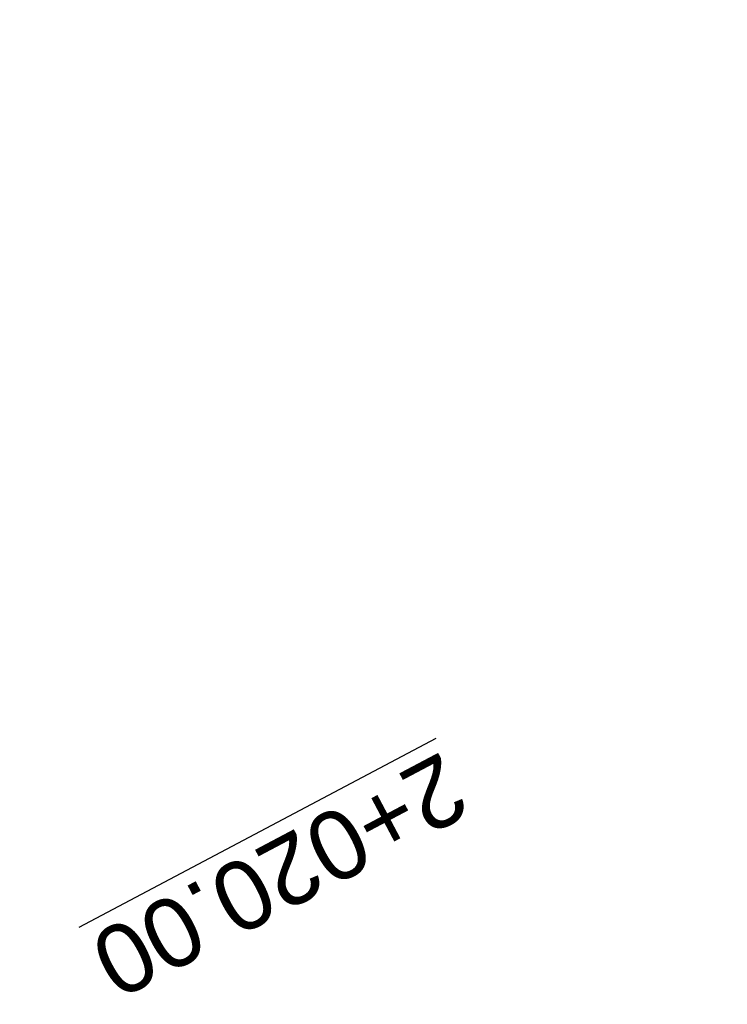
# Model space of a CAD drawing. Header units: metres. Extents: x 7529682 to 7533711, y 5721195 to 5727842.
# Tile 117 of 232: x 7530665 to 7530678, y 5726017 to 5726035. Entities that reach past the tile are written whole.
import ezdxf

# ---------------------------------------------------------------- set-up
doc = ezdxf.new("R2010")
doc.units = ezdxf.units.M
doc.layers.add('D-hatch-ciag-pieszo-rowerowy', color=7, linetype='Continuous', lineweight=13, true_color=0xff9f80)
doc.layers.add('D-przekroje-pop', color=7, linetype='Continuous', lineweight=50, true_color=0x000099)
doc.styles.get("Standard").update_dxf_attribs({"font": 'arial.ttf'})

msp = doc.modelspace()

# ---------------------------------------------------------------- hatches: boundary and pattern name
at = {"layer": 'D-hatch-ciag-pieszo-rowerowy'}
h = msp.add_hatch(dxfattribs=at)
h.set_pattern_fill('ANSI37', color=256, scale=0.15, style=0)
h.set_pattern_definition([(45, (0, 0), (-0.3367596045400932, 0.3367596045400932), []), (135, (0, 0), (-0.3367596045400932, -0.3367596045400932), [])])
h.paths.add_polyline_path([(7530664.910117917, 5726005.013743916, 0.005149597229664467), (7530662.074668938, 5726010.50415649), (7530653.607852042, 5726026.492780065, -0.005149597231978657), (7530650.772403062, 5726031.983192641), (7530649.252549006, 5726035.002016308), (7530648.136100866, 5726034.439930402), (7530649.655960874, 5726031.421108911, 0.005149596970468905), (7530652.491419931, 5726025.930701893), (7530660.958267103, 5726009.9420931, -0.00514959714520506), (7530663.793726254, 5726004.451685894), (7530666.938073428, 5725998.206227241), (7530691.541264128, 5725951.449744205), (7530692.657486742, 5725952.012780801), (7530668.046470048, 5725998.784136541)])
h.paths.add_polyline_path([(7530663.793726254, 5726004.451685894, 0.005149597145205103), (7530660.958267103, 5726009.9420931), (7530652.491419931, 5726025.930701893, -0.005149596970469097), (7530649.655960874, 5726031.421108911), (7530648.136100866, 5726034.439930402), (7530647.019652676, 5726033.877844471), (7530648.53951781, 5726030.859026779, 0.00514959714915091), (7530651.37498718, 5726025.368624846), (7530659.841864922, 5726009.38003026, -0.005149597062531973), (7530662.677334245, 5726003.889628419), (7530665.829676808, 5725997.62831794), (7530690.425041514, 5725950.88670761), (7530691.541264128, 5725951.449744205), (7530666.938073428, 5725998.206227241)])

# ---------------------------------------------------------------- texts
at = {"layer": 'D-przekroje-pop', "lineweight": 30}
msp.add_text('%%U2+020.00', height=1.25, rotation=207.9036792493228, dxfattribs=at).set_placement((7530672.518018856, 5726021.748644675))

doc.saveas('drawing.dxf')
